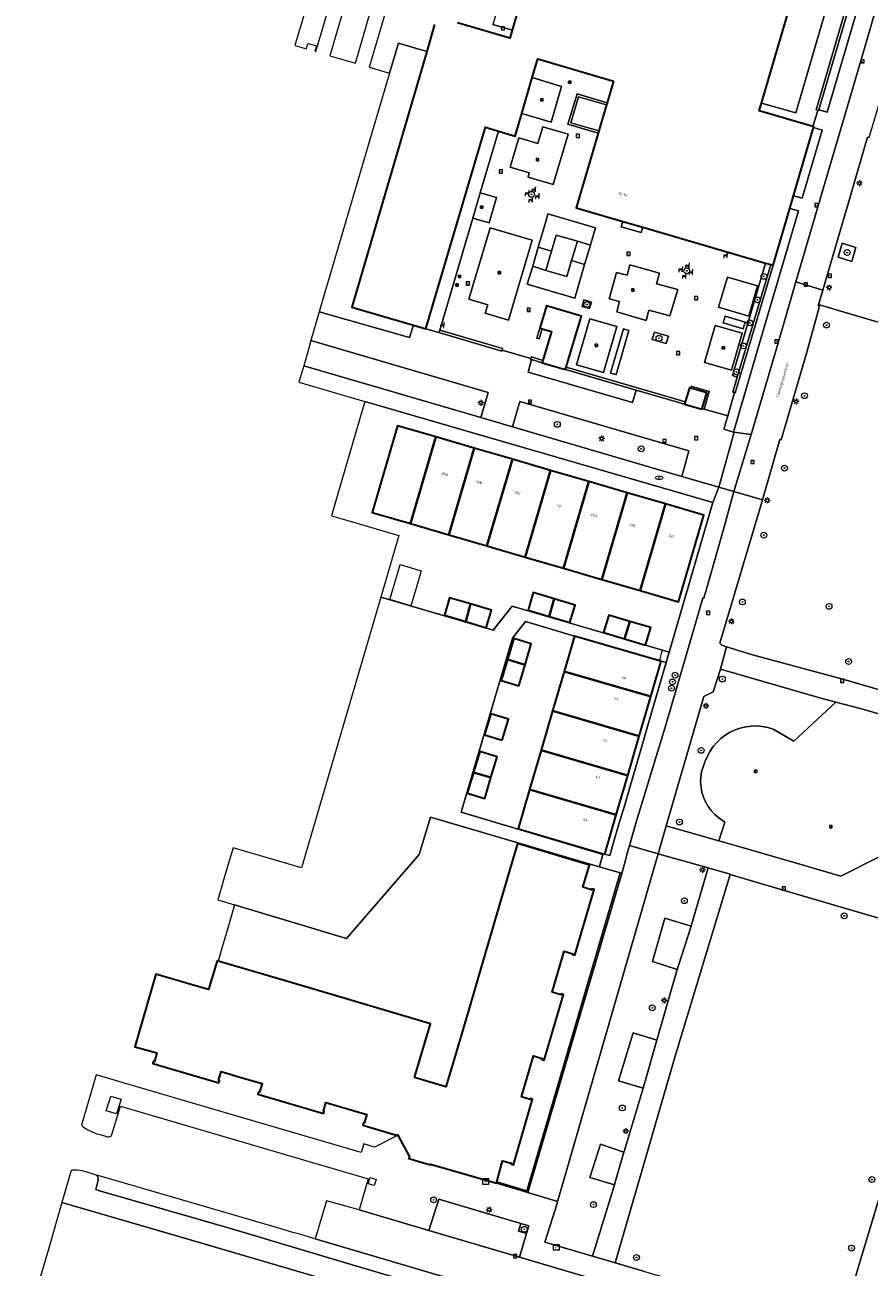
# Model space of a CAD drawing. Header units: metres. Extents: x 136597 to 137331, y 452400 to 453440.
# Tile 3 of 40: x 136624 to 136740, y 452760 to 452930. Entities that reach past the tile are written whole.
import ezdxf
from ezdxf.enums import TextEntityAlignment as Align

# ---------------------------------------------------------------- set-up
doc = ezdxf.new("R2010")
doc.units = ezdxf.units.M
doc.linetypes.add('IE-TERREINAFSCHEIDING', pattern=[10, 8, -2])
doc.layers.get('0').update_dxf_attribs({"lineweight": 25})
for name, color, linetype, lineweight in [('AB-ondergrond', 7, 'Continuous', 25), ('B-WE-GR-BEPLANTING_CULTUUR_HEESTERS-GV', 90, 'Continuous', 18), ('B-WE-GR-BOOM-S @ 0.2', 90, 'Continuous', 25), ('B-WE-GR-GROENVOORZIENING-GV', 80, 'Continuous', 18), ('B-WE-IE-MEUBILAIR_WEGMEUBILAIR-S @ 0.2', 7, 'Continuous', 25), ('B-WE-IE-TERREINAFSCHEIDING-G', 210, 'IE-TERREINAFSCHEIDING', 18), ('B-WE-IE-TERREINAFSCHEIDING_KUNSTMATIG_HEKWERK-G', 20, 'IE-TERREINAFSCHEIDING-KUNSTMATIG', 18), ('B-WE-IE-TERREINAFSCHEIDING_KUNSTMATIG_MUUR-GV', 90, 'Continuous', 18), ('B-WE-KL-ET_KAST-S @ 0.2', 10, 'Continuous', 25), ('B-WE-KL-ET_LS_OV_LICHTMAST-S @ 0.2', 190, 'Continuous', 25), ('B-WE-KL-WATER-S @ 0.2', 170, 'Continuous', 25), ('B-WE-OG-BEBOUWING-GV', 7, 'Continuous', 35), ('B-WE-OG-BEBOUWING-T18', 10, 'Continuous', 18), ('B-WE-OG-TERREIN_CULTUURSCHEIDING-GV', 7, 'Continuous', 18), ('B-WE-OG-TERREIN_ERF-GV', 7, 'Continuous', 18), ('B-WE-OG-TERREIN_ONBEGROEID-GV', 7, 'Continuous', 18), ('B-WE-OG-TOPOGRAFIE-T18', 10, 'Continuous', 18), ('B-WE-RI-GWA_KOLK-S @ 0.2', 30, 'Continuous', 25), ('B-WE-RI-GWA_RIOOLPUT-S @ 0.2', 30, 'Continuous', 25), ('B-WE-VH-VERHARDING_ASFALT-GV', 252, 'Continuous', 18), ('B-WE-VH-VERHARDING_BETONSTRAATSTEEN-GV', 252, 'Continuous', 18), ('B-WE-VH-VERHARDING_GESLOTEN-GV', 252, 'Continuous', 18), ('B-WE-VH-VERHARDING_OPEN-GV', 252, 'Continuous', 18), ('B-WE-VH-VERHARDING_STRAATBAKSTEEN-GV', 252, 'Continuous', 18), ('B-WE-VH-VERHARDING_TEGEL-GV', 252, 'Continuous', 18)]:
    doc.layers.add(name, color=color, linetype=linetype, lineweight=lineweight)
doc.styles.add('NLCS-ISO', font='NLCS-ISO.ttf')
doc.styles.add('NLCS-ISO-ANNOTATIEF-T18', font='NLCS-ISO.ttf', dxfattribs={"height": 1.8})
doc.linetypes.add('IE-TERREINAFSCHEIDING-KUNSTMATIG', pattern='A,4,[82,NLCS.SHX,S=0.75,R=90,X=0,Y=0],4,-2', length=10)

# ---------------------------------------------------------------- blocks, each defined once
blk = doc.blocks.new('SKL-ET_KAST_ELEKTRA-SO')
at = {"color": 0, "linetype": 'ByBlock', "lineweight": 18}
for points in [[(-2, 2), (2, 2), (2, 1.68), (-2, 1.68)], [(-2, 1.52), (2, 1.52), (2, -2), (-2, -2)]]:
    blk.add_lwpolyline(points, close=True, dxfattribs=at)
at = {"color": 0, "linetype": 'ByBlock', "lineweight": 18, "style": 'NLCS-ISO'}
blk.add_text('et', height=1.5, dxfattribs=at).set_placement((0, 0), align=Align.MIDDLE_CENTER)
blk = doc.blocks.new('SKL-ET_OV_LICHTMAST-SO')
at = {"color": 0, "linetype": 'ByBlock', "lineweight": 18}
for points in [[(-1.25, 0), (-2, 0)], [(-1.41, 1.41), (-0.88, 0.88)], [(0, 2), (0, 1.25)], [(0.88, 0.88), (1.41, 1.41)], [(2, 0), (1.25, 0)], [(-1.41, -1.41), (-0.88, -0.88)], [(0, -1.25), (0, -2)], [(0.88, -0.88), (1.41, -1.41)]]:
    blk.add_lwpolyline(points, dxfattribs=at)
blk.add_circle((0, 0), 1, dxfattribs=at)
blk = doc.blocks.new('SRI-KOLK-SO')
at = {"color": 0, "linetype": 'ByBlock', "lineweight": 18}
blk.add_lwpolyline([(-1.125, -1.125), (1.125, -1.125), (1.125, 1.125), (-1.125, 1.125)], close=True, dxfattribs=at)
at = {"color": 0, "linetype": 'ByBlock', "lineweight": 18, "style": 'NLCS-ISO'}
blk.add_text('k', height=1.5, dxfattribs=at).set_placement((0, 0), align=Align.MIDDLE_CENTER)
blk = doc.blocks.new('SRI-PUT_INSPECTIEPUT_RIOOLPUT-SO')
at = {"color": 0, "linetype": 'ByBlock', "lineweight": 18}
blk.add_lwpolyline([(-1.12, -1.12), (1.12, -1.12), (1.12, 1.12), (-1.12, 1.12)], close=True, dxfattribs=at)
at = {"color": 0, "linetype": 'ByBlock', "lineweight": 18, "style": 'NLCS-ISO'}
blk.add_text('r', height=1.5, dxfattribs=at).set_placement((0, 0.28), align=Align.MIDDLE_CENTER)
blk = doc.blocks.new('SKL-WATER_BRANDKRAAN_BRANDPUT-SO')
at = {"color": 0, "linetype": 'ByBlock', "lineweight": 18}
blk.add_ellipse((0, 0), major_axis=(2.5, 0), ratio=0.54, dxfattribs=at)
at = {"color": 0, "linetype": 'ByBlock', "lineweight": 18, "style": 'NLCS-ISO'}
blk.add_text('bk', height=1.5, dxfattribs=at).set_placement((0.16, 0), align=Align.MIDDLE_CENTER)
blk = doc.blocks.new('SIE-WEG_ZITBANK-SO')
at = {"color": 0, "linetype": 'ByBlock', "lineweight": 18}
blk.add_lwpolyline([(-0.91, -1.63), (-0.91, -0.2), (1.09, -0.2), (1.09, -1.63), (1.29, -1.63), (1.29, -0.21), (1.54, 1.78), (1.33, 1.78), (1.11, 0), (-1.11, 0), (-1.11, -1.63)], close=True, dxfattribs=at)
blk = doc.blocks.new('SIE-WEG_SPEELTOESTEL-SO')
at = {"flags": 128}
blk.add_lwpolyline([(-0.75, -0.75), (0.75, -0.75), (0.75, 0.75), (-0.75, 0.75)], close=True, dxfattribs=at)
at = {"style": 'NLCS-ISO'}
blk.add_text('SPT', height=0.45, dxfattribs=at).set_placement((0, 0), align=Align.MIDDLE_CENTER)
blk = doc.blocks.new('SGR-BOOM_01-SO')
at = {"linetype": 'ByBlock', "lineweight": 18}
h = blk.add_hatch(color=0, dxfattribs=at)
h.dxf.hatch_style = 1
edge = h.paths.add_edge_path()
edge.add_arc((0, 0), 0.25, 0, 360)
at = {"color": 0, "linetype": 'ByBlock', "lineweight": 18}
for radius in [2, 0.25]:
    blk.add_circle((0, 0), radius, dxfattribs=at)
blk = doc.blocks.new('A$C8609b1a7')
at = {"layer": 'B-WE-GR-BEPLANTING_CULTUUR_HEESTERS-GV', "color": 9, "flags": 128}
blk.add_lwpolyline([(-608.755, -623.405), (-612.714, -622.256), (-612.961, -623.145), (-613.27, -624.257), (-613.776, -626.077), (-626.656, -669.917), (-622.574, -671.14), (-622.573, -671.14), (-622.403, -670.554)], close=True, dxfattribs=at)
at = {"layer": 'B-WE-GR-GROENVOORZIENING-GV', "color": 9, "flags": 128}
for points in [[(-586.737, -521.235), (-585.553, -521.552), (-577.668, -494.554), (-573.248, -479.485), (-574.416, -479.155), (-576.159, -485.116), (-579.619, -496.911), (-580.56, -500.168)], [(-655.313, -548.956), (-642.889, -552.508), (-642.352, -550.804), (-650.799, -548.336), (-640.533, -513.226), (-644.431, -512.075), (-645.646, -516.204), (-648.372, -525.469), (-655.124, -548.316)], [(-590.184, -533.02), (-588.992, -533.363), (-586.262, -524.012), (-587.436, -523.651)], [(-598.42, -565.496), (-594.63, -552.505), (-589.523, -535.106), (-590.694, -534.762), (-592.988, -542.583), (-598.2, -560.079), (-598.298, -560.05), (-599.231, -563.269), (-599.768, -565.097)], [(-583.535, -539.548), (-584.08, -541.474), (-582.169, -542.067), (-581.625, -540.142)], [(-597.913, -557.928), (-593.314, -542.488), (-594.035, -542.277), (-598.56, -557.735)], [(-618.185, -548.532), (-617.92, -547.648), (-618.959, -547.336), (-619.224, -548.221)], [(-597.096, -551.294), (-596.823, -550.381), (-599.573, -549.558), (-599.846, -550.471)], [(-615.3, -557.376), (-614.53, -557.598), (-612.778, -551.511), (-613.548, -551.29)], [(-609.576, -552.782), (-607.664, -553.33), (-607.373, -552.314), (-609.285, -551.766)], [(-656.433, -552.928), (-656.724, -553.942), (-657.426, -556.396), (-633.105, -563.487), (-632.089, -560.043)], [(-611.801, -559.706), (-621.476, -556.884), (-624.679, -555.957), (-626.152, -555.53), (-626.618, -557.245), (-612.277, -561.422)], [(-602.455, -562.315), (-601.756, -559.922), (-604.233, -559.2), (-604.298, -559.442), (-602.104, -560.087), (-602.73, -562.233)], [(-627.762, -561.292), (-628.767, -564.754), (-605.51, -571.562), (-604.553, -568.073)], [(-626.846, -675.526), (-626.536, -674.477), (-627.643, -674.147), (-627.957, -675.192)]]:
    blk.add_lwpolyline(points, close=True, dxfattribs=at)
at = {"layer": 'B-WE-IE-TERREINAFSCHEIDING-G', "color": 9, "flags": 128}
for points in [[(-608.501, -596.604), (-608.263, -595.72)], [(-616.359, -623.503), (-616.782, -624.96)]]:
    blk.add_lwpolyline(points, dxfattribs=at)
at = {"layer": 'B-WE-IE-TERREINAFSCHEIDING_KUNSTMATIG_HEKWERK-G', "color": 9, "flags": 128}
for points in [[(-627.022, -555.164), (-626.244, -555.391)], [(-598.298, -560.05), (-599.231, -563.269)], [(-605.088, -596.634), (-602.703, -588.423)], [(-602.703, -588.423), (-602.634, -588.24)], [(-608.501, -596.604), (-608.581, -596.893)], [(-608.263, -595.72), (-608.181, -595.446)], [(-607.832, -606.02), (-605.088, -596.634)], [(-611.846, -619.177), (-607.832, -606.02)], [(-666.606, -630.497), (-651.566, -635.007), (-641.586, -623.487), (-640.036, -618.337), (-628.021, -621.878), (-618.115, -624.797)], [(-612.586, -621.797), (-611.846, -619.177)], [(-612.961, -623.145), (-612.714, -622.256)], [(-612.586, -621.797), (-612.714, -622.256)], [(-616.359, -623.503), (-616.321, -623.373)], [(-613.776, -626.077), (-613.27, -624.257)], [(-613.27, -624.257), (-612.961, -623.145)], [(-618.115, -624.797), (-613.976, -626.018)], [(-616.782, -624.96), (-616.844, -625.172)], [(-613.976, -626.018), (-613.776, -626.077)]]:
    blk.add_lwpolyline(points, dxfattribs=at)
at = {"layer": 'B-WE-IE-TERREINAFSCHEIDING_KUNSTMATIG_MUUR-GV', "color": 9, "flags": 128}
for points in [[(-586.876, -521.304), (-586.767, -521.336), (-586.737, -521.235), (-580.56, -500.168), (-580.897, -500.071), (-587.093, -521.24)], [(-598.298, -560.05), (-598.2, -560.079), (-592.988, -542.583), (-593.314, -542.488), (-597.913, -557.928), (-598.525, -559.982)], [(-638.859, -551.825), (-630.215, -554.349), (-630.184, -554.243), (-630.119, -554.022), (-638.761, -551.493)], [(-625.007, -551.197), (-625.413, -552.59), (-625.087, -552.686), (-624.678, -551.293)], [(-626.152, -555.53), (-624.679, -555.957), (-624.582, -555.63), (-626.178, -555.168), (-626.244, -555.391), (-626.274, -555.495)], [(-605.144, -561.649), (-605.049, -561.324), (-607.238, -560.684), (-621.379, -556.558), (-621.476, -556.884), (-611.801, -559.706), (-607.333, -561.01)], [(-626.656, -669.917), (-613.776, -626.077), (-613.976, -626.018), (-626.796, -669.677), (-630.924, -668.421), (-630.979, -668.622)]]:
    blk.add_lwpolyline(points, close=True, dxfattribs=at)
at = {"layer": 'B-WE-OG-BEBOUWING-GV', "color": 9, "flags": 128}
for points in [[(-627.715, -506.523), (-628.819, -510.289), (-629.138, -511.377), (-636.315, -509.277)], [(-639.456, -509.534), (-640.533, -513.226), (-650.799, -548.336), (-642.352, -550.804), (-640.66, -551.299), (-640.562, -550.966), (-632.485, -523.63), (-630.688, -524.178), (-628.42, -524.866), (-627.502, -521.745), (-626.048, -516.8), (-625.289, -514.218), (-614.892, -517.291), (-615.774, -520.276), (-615.859, -520.563), (-616.915, -524.138), (-617, -524.426), (-620.032, -534.686), (-613.628, -536.556), (-610.876, -537.359), (-594.035, -542.277), (-593.314, -542.488), (-592.988, -542.583), (-590.694, -534.762), (-590.184, -533.02), (-587.436, -523.651), (-587.412, -523.568), (-587.527, -523.534), (-594.898, -521.382), (-594.581, -520.3), (-588.374, -499.067)]]:
    blk.add_lwpolyline(points, dxfattribs=at)
for points in [[(-621.379, -556.558), (-620.2, -552.602), (-619.313, -549.559), (-624.11, -548.16), (-625.007, -551.197), (-624.678, -551.293), (-623.41, -551.663), (-624.582, -555.63), (-624.679, -555.957), (-621.476, -556.884)], [(-602.73, -562.233), (-602.104, -560.087), (-604.298, -559.442), (-604.483, -559.388), (-604.578, -559.714), (-605.049, -561.324), (-605.144, -561.649), (-602.763, -562.345)], [(-639.295, -566.146), (-644.55, -564.611), (-648.036, -576.508), (-642.782, -578.042)], [(-634.041, -567.68), (-639.295, -566.146), (-642.782, -578.042), (-637.527, -579.577)], [(-628.786, -569.215), (-634.041, -567.68), (-637.527, -579.577), (-632.272, -581.112)], [(-628.786, -569.215), (-632.272, -581.112), (-627.018, -582.647), (-623.531, -570.752)], [(-618.277, -572.284), (-623.531, -570.752), (-627.018, -582.647), (-621.744, -584.17)], [(-613.022, -573.819), (-618.277, -572.284), (-621.744, -584.17), (-616.509, -585.716)], [(-613.022, -573.819), (-616.509, -585.716), (-611.254, -587.251), (-607.768, -575.354)], [(-602.513, -576.889), (-607.768, -575.354), (-611.254, -587.251), (-605.999, -588.785)], [(-634.518, -589.086), (-637.392, -588.226), (-638.109, -590.621), (-635.192, -591.494)], [(-623.034, -588.388), (-625.909, -587.527), (-626.626, -589.922), (-623.752, -590.783)], [(-623.034, -588.388), (-623.752, -590.783), (-620.878, -591.643), (-620.16, -589.248)], [(-634.518, -589.086), (-635.192, -591.494), (-632.361, -592.342), (-631.644, -589.947)], [(-612.666, -591.473), (-615.54, -590.612), (-616.257, -593.007), (-613.383, -593.868)], [(-612.666, -591.473), (-613.383, -593.868), (-610.509, -594.729), (-609.792, -592.334)], [(-608.374, -596.953), (-608.581, -596.893), (-620.264, -593.484), (-621.684, -598.34), (-609.793, -601.809)], [(-629.442, -596.722), (-627.047, -597.439), (-626.186, -594.565), (-628.581, -593.848)], [(-627.047, -597.439), (-629.442, -596.722), (-630.303, -599.596), (-627.908, -600.313)], [(-609.793, -601.809), (-621.684, -598.34), (-623.262, -603.746), (-611.371, -607.216)], [(-611.371, -607.216), (-623.262, -603.746), (-624.841, -609.152), (-612.95, -612.622)], [(-630.193, -607.771), (-629.332, -604.897), (-631.727, -604.18), (-632.588, -607.054)], [(-634.113, -612.212), (-631.718, -612.928), (-630.855, -610.056), (-633.252, -609.338), (-633.96, -611.703)], [(-612.95, -612.622), (-624.841, -609.152), (-626.42, -614.559), (-614.529, -618.029)], [(-631.718, -612.928), (-634.113, -612.212), (-634.974, -615.086), (-632.579, -615.803)], [(-614.529, -618.029), (-626.42, -614.559), (-627.999, -619.965), (-627.67, -620.061), (-616.321, -623.373), (-616.108, -623.435), (-616.104, -623.421)], [(-669.177, -638.121), (-669.326, -638.077), (-670.486, -642.037), (-671.952, -641.607), (-677.716, -639.917), (-680.626, -649.887), (-677.576, -650.727), (-677.896, -651.917), (-678.036, -651.877), (-678.116, -652.187), (-673.596, -653.517), (-669.076, -654.847), (-668.986, -654.537), (-669.126, -654.497), (-668.776, -653.297), (-665.866, -654.145), (-663.146, -654.937), (-663.496, -656.137), (-663.626, -656.097), (-663.716, -656.407), (-654.686, -659.067), (-654.596, -658.757), (-654.726, -658.717), (-654.376, -657.527), (-648.756, -659.177), (-649.106, -660.367), (-649.236, -660.327), (-649.326, -660.637), (-644.536, -662.047), (-644.506, -661.987), (-644.488, -662.021), (-642.946, -664.927), (-642.896, -664.947), (-642.986, -665.237), (-640.969, -665.832), (-640.036, -666.107), (-640.016, -666.007), (-630.979, -668.622), (-630.924, -668.421), (-630.136, -665.547), (-628.916, -665.877), (-628.956, -666.007), (-628.646, -666.107), (-626.006, -657.067), (-626.316, -656.977), (-626.356, -657.107), (-627.546, -656.757), (-625.906, -651.137), (-624.706, -651.497), (-624.746, -651.627), (-624.436, -651.717), (-621.786, -642.697), (-622.096, -642.607), (-622.136, -642.737), (-623.336, -642.387), (-621.686, -636.747), (-620.486, -637.107), (-620.526, -637.237), (-620.216, -637.327), (-617.566, -628.297), (-617.876, -628.207), (-617.916, -628.337), (-619.106, -627.987), (-618.196, -624.927), (-628.086, -621.997), (-630.318, -629.593), (-632.429, -636.773), (-634.548, -643.985), (-636.654, -651.15), (-637.896, -655.377), (-642.206, -654.107), (-640.036, -646.717), (-654.675, -642.399), (-661.781, -640.303)]]:
    blk.add_lwpolyline(points, close=True, dxfattribs=at)
at = {"layer": 'B-WE-OG-TERREIN_CULTUURSCHEIDING-GV', "color": 9, "flags": 128}
blk.add_lwpolyline([(-577.001, -550.839), (-584.011, -548.798), (-586.604, -548.026), (-586.628, -548.214), (-588.387, -554.511), (-591.898, -566.561), (-592.066, -566.513), (-594.435, -574.806), (-594.522, -575.109), (-600.294, -594.444), (-600.042, -594.762), (-599.402, -594.96), (-595.802, -596.071), (-583.442, -599.398), (-566.142, -604.459)], dxfattribs=at)
for points in [[(-600.449, -621.603), (-599.625, -619.054), (-600.467, -618.435), (-601.006, -617.972), (-601.489, -617.451), (-601.91, -616.879), (-602.265, -616.264), (-602.548, -615.613), (-602.757, -614.934), (-602.887, -614.235), (-602.939, -613.527), (-602.91, -612.817), (-602.802, -612.115), (-602.616, -611.43), (-602.353, -610.77), (-602.305, -610.667), (-602.012, -609.964), (-601.647, -609.294), (-601.215, -608.667), (-600.718, -608.088), (-600.164, -607.565), (-599.559, -607.102), (-598.908, -606.706), (-598.219, -606.38), (-597.5, -606.128), (-596.758, -605.952), (-596.002, -605.855), (-595.24, -605.838), (-594.481, -605.901), (-593.732, -606.043), (-593.002, -606.263), (-592.901, -606.3), (-590.135, -607.922), (-584.383, -602.553), (-584.908, -602.411), (-586.431, -602.031), (-600.216, -598.027), (-601.212, -601.144), (-602.52, -601.769), (-607.677, -619.56)], [(-608.94, -648.96), (-608.852, -648.649), (-606.141, -639.27), (-609.568, -638.195), (-607.86, -632.233), (-604.254, -633.348), (-604.195, -633.164), (-601.928, -625.318), (-608.629, -623.441), (-608.755, -623.405), (-622.403, -670.554), (-622.573, -671.14), (-622.647, -671.39), (-624.313, -676.738), (-617.789, -678.637), (-614.787, -668.849), (-618.134, -667.852), (-616.696, -663.264), (-613.471, -664.362), (-613.449, -664.285), (-610.823, -655.559), (-614.222, -654.571), (-612.216, -647.964)], [(-583.852, -688.615), (-568.844, -638.656), (-567.861, -635.344), (-591.605, -628.378), (-598.911, -626.253), (-606.35, -650.859), (-614.683, -679.573), (-610.786, -680.716)], [(-606.141, -639.27), (-605.985, -638.732), (-604.254, -633.348), (-607.86, -632.233), (-609.568, -638.195)], [(-610.823, -655.559), (-610.638, -654.946), (-608.94, -648.96), (-612.216, -647.964), (-614.222, -654.571)], [(-614.787, -668.849), (-614.578, -668.167), (-613.471, -664.362), (-616.696, -663.264), (-618.134, -667.852)]]:
    blk.add_lwpolyline(points, close=True, dxfattribs=at)
at = {"layer": 'B-WE-OG-TERREIN_ERF-GV', "color": 9, "flags": 128}
for points in [[(-587.527, -523.534), (-586.876, -521.304), (-587.093, -521.24), (-580.897, -500.071), (-583.442, -499.335), (-582.501, -496.078), (-579.944, -496.817), (-576.491, -485.019), (-581.958, -483.424), (-586.355, -498.47), (-588.057, -497.982), (-588.374, -499.067), (-583.691, -500.436), (-589.892, -521.662), (-594.581, -520.3), (-594.898, -521.382)], [(-628.819, -510.289), (-627.715, -506.523), (-626.141, -501.156), (-622.592, -489.052), (-625.248, -488.273), (-628.787, -500.382), (-629.383, -502.42), (-630.115, -504.925), (-631.457, -509.515)], [(-594.581, -520.3), (-589.892, -521.662), (-583.691, -500.436), (-588.374, -499.067)], [(-602.455, -562.315), (-599.231, -563.269), (-598.298, -560.05), (-598.525, -559.982), (-597.913, -557.928), (-598.56, -557.735), (-594.035, -542.277), (-610.876, -537.359), (-611.09, -538.091), (-613.844, -537.294), (-613.628, -536.556), (-620.032, -534.686), (-617, -524.426), (-621.148, -523.201), (-619.907, -519.056), (-615.774, -520.276), (-614.892, -517.291), (-625.289, -514.218), (-626.048, -516.8), (-622.05, -518.03), (-623.468, -522.933), (-627.502, -521.745), (-628.42, -524.866), (-630.688, -524.178), (-633.184, -532.622), (-630.939, -533.293), (-631.975, -536.764), (-634.211, -536.096), (-638.761, -551.493), (-630.119, -554.022), (-630.184, -554.243), (-627.022, -555.164), (-626.244, -555.391), (-626.178, -555.168), (-624.582, -555.63), (-623.41, -551.663), (-624.678, -551.293), (-625.087, -552.686), (-625.413, -552.59), (-625.007, -551.197), (-624.11, -548.16), (-619.313, -549.559), (-620.2, -552.602), (-621.379, -556.558), (-607.238, -560.684), (-605.049, -561.324), (-605.144, -561.649), (-602.763, -562.345), (-602.73, -562.233), (-602.104, -560.087), (-604.298, -559.442), (-604.233, -559.2), (-601.756, -559.922)], [(-627.502, -521.745), (-623.468, -522.933), (-622.05, -518.03), (-626.048, -516.8)], [(-617, -524.426), (-616.915, -524.138), (-620.774, -522.998), (-619.705, -519.429), (-615.859, -520.563), (-615.774, -520.276), (-619.907, -519.056), (-621.148, -523.201)], [(-616.915, -524.138), (-615.859, -520.563), (-619.705, -519.429), (-620.774, -522.998)], [(-640.66, -551.299), (-638.859, -551.825), (-638.761, -551.493), (-634.211, -536.096), (-633.184, -532.622), (-630.688, -524.178), (-632.485, -523.63), (-640.562, -550.966)], [(-629.082, -529.123), (-627.878, -525.09), (-625.281, -525.858), (-624.607, -523.548), (-621.118, -524.568), (-623.179, -531.508), (-626.638, -530.471), (-626.484, -529.905)], [(-618.871, -542.49), (-620.215, -547.087), (-626.769, -545.194), (-625.993, -542.697), (-625.251, -540.073), (-624.203, -536.562), (-623.895, -535.527), (-617.362, -537.45), (-617.961, -539.451), (-618.073, -539.825)], [(-610.876, -537.359), (-613.628, -536.556), (-613.844, -537.294), (-611.09, -538.091)], [(-632.499, -549.158), (-632.149, -548.001), (-634.747, -547.239), (-631.845, -537.434), (-626.064, -539.124), (-629.307, -550.117)], [(-583.535, -539.548), (-581.625, -540.142), (-582.169, -542.067), (-584.08, -541.474)], [(-606.088, -545.925), (-607.178, -549.533), (-610.038, -548.728), (-610.441, -550.165), (-614.445, -548.988), (-614.072, -547.551), (-615.495, -547.163), (-614.498, -543.583), (-613.014, -543.942), (-612.641, -542.52), (-608.607, -543.653), (-609.01, -545.119)], [(-596.331, -549.544), (-600.468, -548.346), (-599.264, -544.189), (-595.127, -545.387)], [(-618.185, -548.532), (-619.224, -548.221), (-618.959, -547.336), (-617.92, -547.648)], [(-616.291, -557.31), (-619.99, -556.235), (-618.156, -549.921), (-614.456, -550.996)], [(-598.714, -556.975), (-602.406, -555.905), (-600.941, -550.849), (-597.249, -551.919)], [(-597.096, -551.294), (-599.846, -550.471), (-599.573, -549.558), (-596.823, -550.381)], [(-615.3, -557.376), (-613.548, -551.29), (-612.778, -551.511), (-614.53, -557.598)], [(-609.576, -552.782), (-609.285, -551.766), (-607.373, -552.314), (-607.664, -553.33)], [(-649.015, -561.263), (-652.955, -574.76), (-653.604, -576.975), (-651.043, -577.719), (-644.349, -579.705), (-646.823, -588.145), (-631.398, -592.671), (-628.797, -589.373), (-608.181, -595.446), (-607.274, -595.713), (-601.268, -575.14)], [(-632.272, -581.112), (-637.527, -579.577), (-642.782, -578.042), (-648.036, -576.508), (-644.55, -564.611), (-639.295, -566.146), (-634.041, -567.68), (-628.786, -569.215), (-623.531, -570.752), (-618.277, -572.284), (-613.022, -573.819), (-607.768, -575.354), (-602.513, -576.889), (-605.999, -588.785), (-611.254, -587.251), (-616.509, -585.716), (-621.744, -584.17), (-627.018, -582.647)], [(-642.726, -589.318), (-645.6, -588.457), (-644.883, -586.062), (-644.165, -583.667), (-641.291, -584.528), (-642.009, -586.923)], [(-634.518, -589.086), (-631.644, -589.947), (-632.361, -592.342), (-635.192, -591.494), (-638.109, -590.621), (-637.392, -588.226)], [(-623.752, -590.783), (-626.626, -589.922), (-625.909, -587.527), (-623.034, -588.388), (-620.16, -589.248), (-620.878, -591.643)], [(-623.262, -603.746), (-621.684, -598.34), (-620.264, -593.484), (-626.99, -591.494), (-628.754, -593.773), (-635.806, -617.666), (-616.359, -623.503), (-616.321, -623.373), (-627.67, -620.061), (-627.999, -619.965), (-626.42, -614.559), (-624.841, -609.152)], [(-612.666, -591.473), (-609.792, -592.334), (-610.509, -594.729), (-613.383, -593.868), (-616.257, -593.007), (-615.54, -590.612)], [(-626.186, -594.565), (-627.047, -597.439), (-627.908, -600.313), (-630.303, -599.596), (-629.442, -596.722), (-628.581, -593.848)], [(-609.793, -601.809), (-611.371, -607.216), (-612.95, -612.622), (-614.529, -618.029), (-616.104, -623.421), (-615.399, -623.622), (-614.885, -621.837), (-614.2, -619.476), (-613.356, -616.652), (-612.681, -614.271), (-611.839, -611.467), (-611.162, -609.109), (-610.414, -606.532), (-609.724, -604.156), (-607.693, -597.143), (-608.374, -596.953)], [(-630.193, -607.771), (-632.588, -607.054), (-631.727, -604.18), (-629.332, -604.897)], [(-631.718, -612.928), (-632.579, -615.803), (-634.974, -615.086), (-634.113, -612.212), (-633.96, -611.703), (-633.252, -609.338), (-630.855, -610.056)], [(-666.931, -630.4), (-667.765, -633.298), (-668.607, -636.227), (-668.657, -636.367), (-669.177, -638.121), (-661.781, -640.303), (-654.675, -642.399), (-640.036, -646.717), (-642.206, -654.107), (-637.896, -655.377), (-636.654, -651.15), (-634.548, -643.985), (-632.429, -636.773), (-630.318, -629.593), (-628.086, -621.997), (-618.196, -624.927), (-619.106, -627.987), (-617.916, -628.337), (-617.876, -628.207), (-617.566, -628.297), (-620.216, -637.327), (-620.526, -637.237), (-620.486, -637.107), (-621.686, -636.747), (-623.336, -642.387), (-622.136, -642.737), (-622.096, -642.607), (-621.786, -642.697), (-624.436, -651.717), (-624.746, -651.627), (-624.706, -651.497), (-625.906, -651.137), (-627.546, -656.757), (-626.356, -657.107), (-626.316, -656.977), (-626.006, -657.067), (-628.646, -666.107), (-628.956, -666.007), (-628.916, -665.877), (-630.136, -665.547), (-630.924, -668.421), (-626.796, -669.677), (-613.976, -626.018), (-616.844, -625.172), (-618.115, -624.797), (-628.021, -621.878), (-640.036, -618.337), (-641.586, -623.487), (-651.566, -635.007)]]:
    blk.add_lwpolyline(points, close=True, dxfattribs=at)
for points in [[(-579.798, -525.021), (-580.058, -524.999), (-582.435, -533.166), (-586.17, -546), (-586.793, -548.14), (-586.628, -548.214), (-586.604, -548.026), (-584.011, -548.798), (-577.001, -550.839)], [(-653.353, -682.176), (-673.146, -676.364), (-690.609, -671.261), (-692.396, -677.527), (-695.696, -688.757)]]:
    blk.add_lwpolyline(points, dxfattribs=at)
at = {"layer": 'B-WE-OG-TERREIN_ONBEGROEID-GV', "color": 9, "flags": 128}
blk.add_lwpolyline([(-596.331, -549.544), (-595.127, -545.387), (-599.264, -544.189), (-600.468, -548.346)], close=True, dxfattribs=at)
blk.add_lwpolyline([(-573.427, -605.645), (-580.867, -603.505), (-584.383, -602.553), (-590.135, -607.922), (-592.901, -606.3), (-593.002, -606.263), (-593.732, -606.043), (-594.481, -605.901), (-595.24, -605.838), (-596.002, -605.855), (-596.758, -605.952), (-597.5, -606.128), (-598.219, -606.38), (-598.908, -606.706), (-599.559, -607.102), (-600.164, -607.565), (-600.718, -608.088), (-601.215, -608.667), (-601.647, -609.294), (-602.012, -609.964), (-602.305, -610.667), (-602.353, -610.77), (-602.616, -611.43), (-602.802, -612.115), (-602.91, -612.817), (-602.939, -613.527), (-602.887, -614.235), (-602.757, -614.934), (-602.548, -615.613), (-602.265, -616.264), (-601.91, -616.879), (-601.489, -617.451), (-601.006, -617.972), (-600.467, -618.435), (-599.625, -619.054), (-600.449, -621.603), (-598.013, -622.304), (-589.339, -624.817), (-583.679, -626.467), (-578.616, -623.904)], dxfattribs=at)
at = {"layer": 'B-WE-VH-VERHARDING_ASFALT-GV', "color": 9, "flags": 128}
for points in [[(-589.873, -544.862), (-592.276, -553.097), (-595.998, -565.83), (-598.406, -573.653), (-594.435, -574.806), (-592.066, -566.513), (-591.898, -566.561), (-588.387, -554.511), (-586.628, -548.214), (-586.793, -548.14), (-586.17, -546)], [(-607.677, -619.56), (-602.52, -601.769), (-601.212, -601.144), (-600.216, -598.027), (-599.402, -594.96), (-600.042, -594.762), (-600.294, -594.444), (-594.522, -575.109), (-594.435, -574.806), (-598.406, -573.653), (-599.657, -578.372), (-602.001, -586.549), (-602.497, -588.279), (-602.634, -588.24), (-602.703, -588.423), (-605.088, -596.634), (-607.832, -606.02), (-611.846, -619.177), (-612.586, -621.797), (-612.714, -622.256), (-608.755, -623.405)], [(-607.677, -619.56), (-608.755, -623.405), (-608.629, -623.441), (-601.928, -625.318), (-598.895, -626.2), (-598.911, -626.253), (-591.605, -628.378), (-567.861, -635.344), (-567.628, -635.412), (-565.317, -627.712), (-565.519, -627.647), (-572.311, -625.673), (-573.9, -625.211), (-575.483, -624.795), (-578.616, -623.904), (-583.679, -626.467), (-589.339, -624.817), (-598.013, -622.304), (-600.449, -621.603)], [(-601.928, -625.318), (-604.195, -633.164), (-604.254, -633.348), (-605.985, -638.732), (-606.141, -639.27), (-608.852, -648.649), (-608.94, -648.96), (-610.638, -654.946), (-610.823, -655.559), (-613.449, -664.285), (-613.471, -664.362), (-614.578, -668.167), (-614.787, -668.849), (-617.789, -678.637), (-614.683, -679.573), (-606.35, -650.859), (-598.911, -626.253), (-598.895, -626.2)]]:
    blk.add_lwpolyline(points, close=True, dxfattribs=at)
for points in [[(-566.142, -604.459), (-583.442, -599.398), (-595.802, -596.071), (-599.402, -594.96), (-600.216, -598.027), (-586.431, -602.031), (-584.908, -602.411), (-584.383, -602.553), (-580.867, -603.505), (-573.427, -605.645)], [(-568.844, -638.656), (-583.852, -688.615), (-578.981, -690.033)]]:
    blk.add_lwpolyline(points, dxfattribs=at)
at = {"layer": 'B-WE-VH-VERHARDING_BETONSTRAATSTEEN-GV', "color": 9, "flags": 128}
for points in [[(-685.511, -667.613), (-685.899, -667.501), (-685.694, -667.767), (-685.625, -667.986), (-685.633, -668.193), (-685.959, -669.465), (-685.437, -669.649), (-667.616, -674.783), (-651.688, -679.542), (-621.496, -688.491), (-621.089, -687.299), (-620.988, -687.082), (-620.821, -686.91), (-620.607, -686.802), (-620.37, -686.769), (-620.189, -686.798), (-655.838, -676.26), (-656.034, -676.202), (-657.834, -675.675), (-658.911, -675.384), (-660.547, -674.882), (-660.688, -674.839), (-674.323, -670.847)], [(-618.507, -681.503), (-627.805, -678.766), (-640.269, -675.106), (-649.821, -672.291), (-654.298, -671.026), (-655.838, -676.26), (-620.189, -686.798), (-620.068, -686.849)], [(-627.805, -678.766), (-626.846, -675.526), (-627.957, -675.192), (-627.643, -674.147), (-638.856, -670.807), (-640.269, -675.106)]]:
    blk.add_lwpolyline(points, close=True, dxfattribs=at)
at = {"layer": 'B-WE-VH-VERHARDING_GESLOTEN-GV', "color": 9, "flags": 128}
blk.add_lwpolyline([(-579.798, -525.021), (-578.813, -521.629), (-578.485, -520.547), (-577.263, -514.637), (-576.766, -512.773), (-571.876, -496.119), (-566.137, -476.355), (-561.764, -461.579), (-560.768, -458.207), (-564.231, -457.181), (-565.153, -460.262), (-569.597, -475.593), (-575.363, -495.243), (-580.976, -514.501), (-586.824, -534.411), (-589.873, -544.862), (-586.17, -546), (-582.435, -533.166), (-580.058, -524.999)], close=True, dxfattribs=at)
at = {"layer": 'B-WE-VH-VERHARDING_OPEN-GV', "color": 9, "flags": 128}
for points in [[(-629.082, -529.123), (-626.484, -529.905), (-626.638, -530.471), (-623.179, -531.508), (-621.118, -524.568), (-624.607, -523.548), (-625.281, -525.858), (-627.878, -525.09)], [(-633.184, -532.622), (-634.211, -536.096), (-631.975, -536.764), (-630.939, -533.293)], [(-625.251, -540.073), (-623.413, -540.631), (-622.765, -538.425), (-619.861, -539.288), (-618.073, -539.825), (-617.961, -539.451), (-617.362, -537.45), (-623.895, -535.527), (-624.203, -536.562)], [(-632.499, -549.158), (-629.307, -550.117), (-626.064, -539.124), (-631.845, -537.434), (-634.747, -547.239), (-632.149, -548.001)], [(-624.19, -543.272), (-621.288, -544.097), (-620.649, -541.939), (-619.861, -539.288), (-622.765, -538.425), (-623.413, -540.631)], [(-624.19, -543.272), (-623.413, -540.631), (-625.251, -540.073), (-625.993, -542.697)], [(-618.871, -542.49), (-618.073, -539.825), (-619.861, -539.288), (-620.649, -541.939)], [(-625.993, -542.697), (-626.769, -545.194), (-620.215, -547.087), (-618.871, -542.49), (-620.649, -541.939), (-621.288, -544.097), (-624.19, -543.272)], [(-606.088, -545.925), (-609.01, -545.119), (-608.607, -543.653), (-612.641, -542.52), (-613.014, -543.942), (-614.498, -543.583), (-615.495, -547.163), (-614.072, -547.551), (-614.445, -548.988), (-610.441, -550.165), (-610.038, -548.728), (-607.178, -549.533)], [(-626.618, -557.245), (-626.152, -555.53), (-626.274, -555.495), (-626.244, -555.391), (-627.022, -555.164), (-630.184, -554.243), (-630.215, -554.349), (-638.859, -551.825), (-640.66, -551.299), (-642.352, -550.804), (-642.889, -552.508), (-655.313, -548.956), (-656.433, -552.928), (-632.089, -560.043), (-633.105, -563.487), (-628.767, -564.754), (-627.762, -561.292), (-604.553, -568.073), (-605.51, -571.562), (-600.459, -573.049), (-598.356, -565.515), (-598.42, -565.496), (-599.768, -565.097), (-599.231, -563.269), (-602.455, -562.315), (-602.73, -562.233), (-602.763, -562.345), (-605.144, -561.649), (-607.333, -561.01), (-611.801, -559.706), (-612.277, -561.422)], [(-616.291, -557.31), (-614.456, -550.996), (-618.156, -549.921), (-619.99, -556.235)], [(-598.714, -556.975), (-597.249, -551.919), (-600.941, -550.849), (-602.406, -555.905)], [(-605.51, -571.562), (-628.767, -564.754), (-633.105, -563.487), (-657.426, -556.396), (-658.08, -558.629), (-649.015, -561.263), (-601.268, -575.14), (-600.459, -573.049)], [(-607.693, -597.143), (-609.724, -604.156), (-610.414, -606.532), (-611.162, -609.109), (-611.839, -611.467), (-612.681, -614.271), (-613.356, -616.652), (-614.2, -619.476), (-614.885, -621.837), (-615.399, -623.622), (-616.104, -623.421), (-616.108, -623.435), (-616.321, -623.373), (-616.359, -623.503), (-616.782, -624.96), (-616.844, -625.172), (-613.976, -626.018), (-613.776, -626.077), (-613.27, -624.257), (-612.961, -623.145), (-612.714, -622.256), (-612.586, -621.797), (-611.846, -619.177), (-607.832, -606.02), (-605.088, -596.634), (-602.703, -588.423), (-602.634, -588.24), (-602.497, -588.279), (-602.001, -586.549), (-599.657, -578.372), (-598.406, -573.653), (-600.459, -573.049), (-601.268, -575.14), (-607.274, -595.713)], [(-620.264, -593.484), (-608.581, -596.893), (-608.374, -596.953), (-607.693, -597.143), (-607.274, -595.713), (-608.181, -595.446), (-628.797, -589.373), (-631.398, -592.671), (-646.823, -588.145), (-657.718, -625.331), (-667.102, -622.565), (-667.458, -623.774), (-668.327, -626.675), (-669.207, -629.717), (-666.931, -630.4), (-651.566, -635.007), (-641.586, -623.487), (-640.036, -618.337), (-628.021, -621.878), (-618.115, -624.797), (-616.844, -625.172), (-616.782, -624.96), (-616.359, -623.503), (-635.806, -617.666), (-628.754, -593.773), (-626.99, -591.494)]]:
    blk.add_lwpolyline(points, close=True, dxfattribs=at)
at = {"layer": 'B-WE-VH-VERHARDING_STRAATBAKSTEEN-GV', "color": 9, "flags": 128}
blk.add_lwpolyline([(-646.671, -489.592), (-647.643, -492.849), (-650.481, -502.358), (-653.821, -513.808), (-650.33, -514.831), (-648.189, -507.54), (-644.534, -495.075), (-642.774, -489.168), (-639.898, -479.348), (-643.393, -478.34)], close=True, dxfattribs=at)
at = {"layer": 'B-WE-VH-VERHARDING_TEGEL-GV', "color": 9, "flags": 128}
for points in [[(-655.951, -503.418), (-658.197, -510.863), (-658.635, -512.398), (-657.048, -512.863), (-656.848, -512.125), (-655.691, -512.439), (-655.897, -513.2), (-655.762, -513.24), (-652.42, -501.908)], [(-644.596, -502.335), (-647.1, -510.87), (-648.428, -515.388), (-645.646, -516.204), (-644.431, -512.075), (-640.533, -513.226), (-639.456, -509.534)], [(-636.315, -509.277), (-629.138, -511.377), (-628.819, -510.289), (-631.457, -509.515)], [(-577.668, -494.554), (-585.553, -521.552), (-586.737, -521.235), (-586.767, -521.336), (-586.876, -521.304), (-587.527, -523.534), (-587.412, -523.568), (-587.436, -523.651), (-586.262, -524.012), (-588.992, -533.363), (-590.184, -533.02), (-590.694, -534.762), (-589.523, -535.106), (-594.63, -552.505), (-598.42, -565.496), (-595.998, -565.83), (-592.276, -553.097), (-589.873, -544.862), (-586.824, -534.411), (-580.976, -514.501), (-575.363, -495.243)], [(-610.786, -680.716), (-614.683, -679.573), (-617.789, -678.637), (-624.313, -676.738), (-622.647, -671.39), (-622.573, -671.14), (-622.574, -671.14), (-626.656, -669.917), (-630.979, -668.622), (-640.016, -666.007), (-640.036, -666.107), (-640.969, -665.832), (-642.986, -665.237), (-642.896, -664.947), (-642.946, -664.927), (-644.488, -662.021), (-644.506, -661.987), (-644.536, -662.047), (-647.686, -663.657), (-649.175, -663.205), (-649.546, -664.417), (-671.916, -657.867), (-685.916, -653.747), (-687.939, -660.652), (-687.738, -660.82), (-687.129, -661.224), (-686.48, -661.56), (-685.798, -661.822), (-685.344, -661.951), (-684.368, -662.242), (-684.183, -662.273), (-683.999, -662.224), (-683.852, -662.105), (-683.768, -661.94), (-682.583, -658.026), (-648.576, -668.007), (-649.821, -672.291), (-640.269, -675.106), (-638.856, -670.807), (-627.643, -674.147), (-626.536, -674.477), (-626.846, -675.526), (-627.805, -678.766), (-618.507, -681.503)], [(-621.496, -688.491), (-651.688, -679.542), (-667.616, -674.783), (-685.437, -669.649), (-685.959, -669.465), (-685.633, -668.193), (-685.625, -667.986), (-685.694, -667.767), (-685.899, -667.501), (-686.028, -667.461), (-686.153, -667.425), (-687.158, -667.122), (-687.84, -666.944), (-688.509, -666.852), (-689.184, -666.84), (-689.353, -666.857), (-690.609, -671.261), (-673.146, -676.364), (-653.353, -682.176)]]:
    blk.add_lwpolyline(points, dxfattribs=at)
for points in [[(-595.998, -565.83), (-598.42, -565.496), (-598.356, -565.515), (-600.459, -573.049), (-598.406, -573.653)], [(-683.126, -659.11), (-684.525, -658.668), (-683.887, -656.649), (-682.488, -657.091)], [(-647.736, -668.957), (-648.566, -668.707), (-648.316, -667.847), (-647.486, -668.097)]]:
    blk.add_lwpolyline(points, close=True, dxfattribs=at)
at = {"layer": 'B-WE-GR-BOOM-S @ 0.2', "color": 9, "xscale": 0.2, "yscale": 0.2, "zscale": 0.2}
for p in [(-626.145, -532.837), (-582.823, -540.813), (-604.848, -543.346), (-594.247, -544.106), (-618.566, -547.968), (-595.158, -547.334), (-596.185, -550.493), (-585.663, -550.789), (-608.659, -552.601), (-597.076, -553.656), (-598.038, -557.201), (-588.685, -560.487), (-622.614, -564.421), (-611.099, -567.786), (-591.43, -570.445), (-594.275, -579.647), (-597.215, -588.807), (-585.32, -589.414), (-582.635, -596.992), (-606.445, -598.857), (-606.935, -600.637), (-606.815, -599.787), (-599.966, -599.392), (-602.863, -609.192), (-605.855, -619.027), (-605.177, -629.836), (-583.235, -631.907), (-609.577, -644.542), (-613.69, -658.291), (-579.434, -668.115), (-639.595, -670.917), (-617.66, -671.56), (-627.145, -674.947), (-582.244, -677.525), (-611.756, -678.822)]:
    blk.add_blockref('SGR-BOOM_01-SO', p, dxfattribs=at)
at = {"layer": 'B-WE-IE-MEUBILAIR_WEGMEUBILAIR-S @ 0.2', "color": 9, "xscale": 0.2, "yscale": 0.2, "zscale": 0.2}
for name, p in [('SIE-WEG_SPEELTOESTEL-SO', (-620.909, -517.426)), ('SIE-WEG_SPEELTOESTEL-SO', (-624.737, -519.863)), ('SIE-WEG_SPEELTOESTEL-SO', (-625.327, -528.081)), ('SIE-WEG_ZITBANK-SO', (-625.895, -532.171)), ('SIE-WEG_ZITBANK-SO', (-626.8, -532.663)), ('SIE-WEG_ZITBANK-SO', (-626.305, -533.569)), ('SIE-WEG_ZITBANK-SO', (-625.391, -533.078)), ('SIE-WEG_SPEELTOESTEL-SO', (-632.991, -534.59)), ('SIE-WEG_ZITBANK-SO', (-604.8, -542.622)), ('SIE-WEG_ZITBANK-SO', (-599.543, -541.191)), ('SIE-WEG_SPEELTOESTEL-SO', (-636.04, -544.112)), ('SIE-WEG_SPEELTOESTEL-SO', (-630.573, -543.599)), ('SIE-WEG_ZITBANK-SO', (-605.714, -543.134)), ('SIE-WEG_ZITBANK-SO', (-605.223, -544.037)), ('SIE-WEG_ZITBANK-SO', (-604.31, -543.52)), ('SIE-WEG_SPEELTOESTEL-SO', (-636.386, -545.279)), ('SIE-WEG_SPEELTOESTEL-SO', (-612.239, -545.967)), ('SIE-WEG_ZITBANK-SO', (-638.435, -550.801)), ('SIE-WEG_SPEELTOESTEL-SO', (-617.266, -553.57)), ('SIE-WEG_SPEELTOESTEL-SO', (-599.823, -553.923)), ('SIE-WEG_SPEELTOESTEL-SO', (-595.386, -612.058)), ('SIE-WEG_SPEELTOESTEL-SO', (-585.073, -619.669))]:
    blk.add_blockref(name, p, dxfattribs=at)
at = {"layer": 'B-WE-KL-ET_KAST-S @ 0.2', "color": 9, "xscale": 0.2, "yscale": 0.2, "zscale": 0.2}
for p in [(-632.447, -668.387), (-622.758, -677.418)]:
    blk.add_blockref('SKL-ET_KAST_ELEKTRA-SO', p, dxfattribs=at)
at = {"layer": 'B-WE-KL-ET_LS_OV_LICHTMAST-S @ 0.2', "color": 9, "xscale": 0.2, "yscale": 0.2, "zscale": 0.2}
for p in [(-581.15, -531.302), (-585.313, -545.643), (-633.11, -561.475), (-589.835, -561.288), (-616.529, -566.374), (-593.801, -574.856), (-598.72, -591.473), (-602.217, -603.07), (-602.696, -625.586), (-607.949, -643.522), (-613.218, -661.461), (-631.965, -672.257)]:
    blk.add_blockref('SKL-ET_OV_LICHTMAST-SO', p, dxfattribs=at)
at = {"layer": 'B-WE-KL-WATER-S @ 0.2', "color": 9, "xscale": 0.2, "yscale": 0.2, "zscale": 0.2}
blk.add_blockref('SKL-WATER_BRANDKRAAN_BRANDPUT-SO', (-608.624, -571.766), dxfattribs=at)
at = {"layer": 'B-WE-RI-GWA_KOLK-S @ 0.2', "color": 9, "xscale": 0.2, "yscale": 0.2, "zscale": 0.2}
for p in [(-580.736, -514.571), (-619.802, -524.8), (-630.353, -529.706), (-587.063, -534.341), (-612.858, -540.989), (-585.198, -544.04), (-634.89, -545.089), (-603.557, -547.097), (-626.546, -548.707), (-592.515, -553.027), (-606.027, -554.63), (-626.363, -561.304), (-607.899, -566.707), (-583.512, -599.637), (-591.535, -628.138), (-628.398, -678.644)]:
    blk.add_blockref('SRI-KOLK-SO', p, dxfattribs=at)
at = {"layer": 'B-WE-RI-GWA_RIOOLPUT-S @ 0.2', "color": 9, "xscale": 0.2, "yscale": 0.2, "zscale": 0.2}
for p in [(-630.088, -510.044), (-588.507, -545.219), (-603.571, -566.326), (-595.822, -569.586), (-601.917, -590.303)]:
    blk.add_blockref('SRI-PUT_INSPECTIEPUT_RIOOLPUT-SO', p, dxfattribs=at)
at = {"layer": 'B-WE-OG-BEBOUWING-T18', "color": 9, "style": 'NLCS-ISO-ANNOTATIEF-T18'}
for s, rotation, p in [('14-18', 344, (-613.628, -532.813)), ('20A', 343.7, (-638.055, -571.258)), ('20B', 343.7, (-633.345, -572.365)), ('20C', 343.7, (-628.056, -573.846)), ('22', 343.7, (-622.343, -575.644)), ('22A', 343.7, (-617.583, -576.914)), ('22B', 343.7, (-612.294, -578.289)), ('22C', 343.7, (-606.899, -579.77)), ('60', 343.7, (-613.458, -599.233)), ('61', 343.7, (-614.516, -602.09)), ('62', 343.3, (-615.998, -607.829)), ('63', 343.7, (-617.054, -612.879)), ('64', 343.7, (-618.747, -618.697))]:
    blk.add_text(s, height=0.36, rotation=rotation, dxfattribs=at).set_placement(p, align=Align.MIDDLE)
at = {"layer": 'B-WE-OG-TOPOGRAFIE-T18', "color": 9, "style": 'NLCS-ISO-ANNOTATIEF-T18'}
blk.add_text('Camminghaplantsoen', height=0.36, rotation=73.7, dxfattribs=at).set_placement((-591.647, -558.312), align=Align.MIDDLE)

msp = doc.modelspace()

# ---------------------------------------------------------------- block references
at = {"layer": 'AB-ondergrond'}
msp.add_blockref('A$C8609b1a7', (137319.7, 453439.75), dxfattribs=at)

doc.saveas('drawing.dxf')
